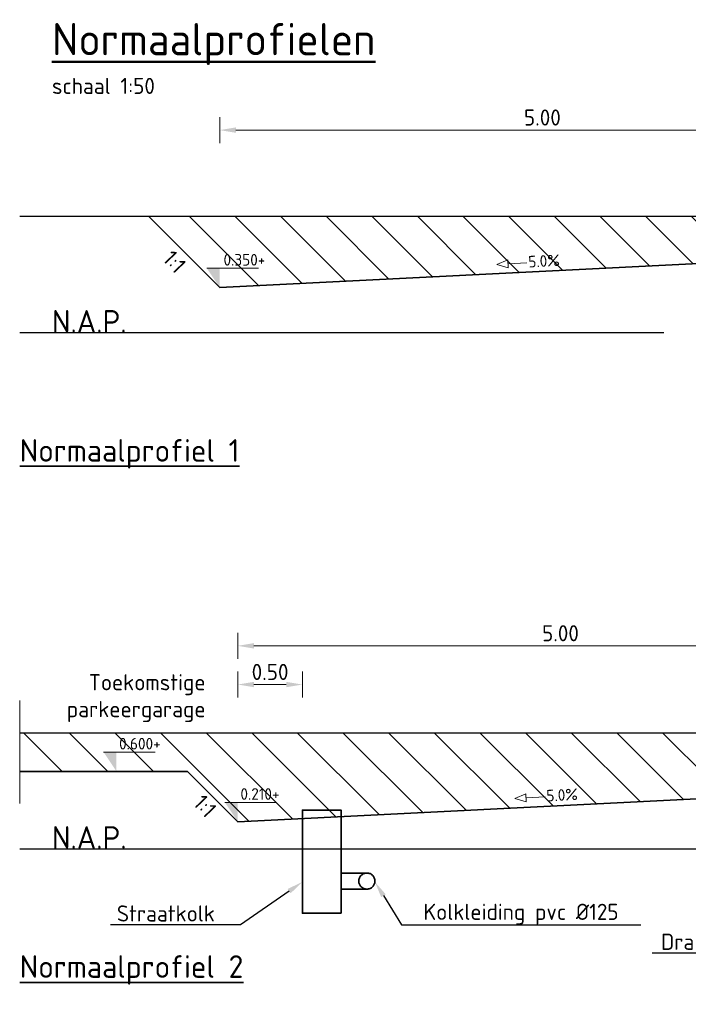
# Model space of a CAD drawing. Header units: metres. Extents: x 89520.4 to 89543, y 465134.2 to 465149.2.
# Tile 2 of 3: x 89520.4 to 89525.6, y 465141.6 to 465149.2. Entities that reach past the tile are written whole.
import ezdxf
from ezdxf import colors
from ezdxf.entities.mleader import LeaderData, LeaderLine
from ezdxf.math import Vec2, Vec3

# ---------------------------------------------------------------- set-up
doc = ezdxf.new("R2010")
doc.units = ezdxf.units.M
for name, pattern in [('AL-NAP_LIJN', [15.25, 12, -1.5, 0.25, -1.5]), ('NLCS-HIDDEN', [4, 2, -2]), ('RI-HWA_KOLKAANSLUITING', [4.3, 2.5, -1.8]), ('XX-AFBREEK', [7, 4, -1, 1, -1])]:
    doc.linetypes.add(name, pattern=pattern)
for name, color, linetype, lineweight in [('N-OI-KL-TRACE_WENSTRACE-G', 7, 'NLCS-HIDDEN', 35), ('N-WE-GW-BERM-G', 90, 'Continuous', 35), ('N-WE-GW-GROND_ONTGRAVEN-A', 253, 'Continuous', 18), ('N-WE-VH-M-50', 7, 'Continuous', 18), ('N-WE-WH-T25', 7, 'Continuous', 25), ('X-XX-AL-AFBREEKLIJN-G', 7, 'XX-AFBREEK', 18), ('X-XX-AL-CONSTRUCTIELIJN-GD', 7, 'Continuous', 25), ('X-XX-AL-NAP-GD', 7, 'AL-NAP_LIJN', 25), ('X-XX-AL-NAP-T35', 2, 'Continuous', 35), ('X-XX-AL-T25', 7, 'Continuous', 25), ('X-XX-AL-T50', 4, 'Continuous', 50)]:
    doc.layers.add(name, color=color, linetype=linetype, lineweight=lineweight)
for name, color, linetype, lineweight, true_color in [('N-WE-RI-HWA_KOLK_STRAATKOLK-S', 150, 'Continuous', 25, 0x007fff), ('N-WE-RI-HWA_KOLKAANSLUITING_PVC_125-G', 150, 'RI-HWA_KOLKAANSLUITING', 35, 0x007fff), ('T-WE-VH-M-50', 7, 'Continuous', 18, 0x7dbf7d)]:
    doc.layers.add(name, color=color, linetype=linetype, lineweight=lineweight, true_color=true_color)
doc.layers.add('X-XX-AL-T35', color=7, linetype='Continuous', lineweight=35, plot=False)
doc.styles.add('NLCS-ISO', font='NLCS-ISO.TTF')
doc.styles.add('NLCS-ISO-M50-T25', font='NLCS-ISO.TTF', dxfattribs={"height": 0.125})
doc.styles.add('NLCS-ISO-M50-T35', font='NLCS-ISO.TTF', dxfattribs={"height": 0.175})
doc.styles.add('NLCS-ISO-M50-T50', font='NLCS-ISO.TTF', dxfattribs={"height": 0.25})
doc.dimstyles.new('NLCS-M50-T25-PIJL_L2_H1', dxfattribs={"dimscale": 0.05, "dimtxt": 2.5, "dimasz": 2.5, "dimexe": 2, "dimexo": 2, "dimgap": 0.7, "dimtad": 1, "dimzin": 0, "dimdsep": 46, "dimtxsty": 'NLCS-ISO-M50-T25', "dimcen": 0, "dimdle": 2, "dimclrd": 256, "dimclre": 256, "dimclrt": 256, "dimadec": 1, "dimazin": 0, "dimtfac": 1, "dimtdec": 3, "dimtofl": 0, "dimtmove": 0, "dimatfit": 3, "dimfxl": 2, "dimfxlon": 1, "dimtfillclr": 256, "dimtolj": 1, "dimtzin": 0, "dimlwd": -1, "dimlwe": -1, "dimarcsym": 0})

# ---------------------------------------------------------------- blocks, each defined once
blk = doc.blocks.new('_Dot')
at = {"color": 0, "linetype": 'ByBlock', "lineweight": -2}
blk.add_line((-0.5, 0), (-1, 0), dxfattribs=at)
at = {"color": 0, "linetype": 'ByBlock', "const_width": 0.5}
blk.add_lwpolyline([(-0.25, 0, 1), (0.25, 0, 1)], format="xyb", close=True, dxfattribs=at)
blk = doc.blocks.new('SAL-PEILMAAT_INFRACAD_H01-SOD')
at = {"color": 0, "linetype": 'ByBlock', "lineweight": -2}
blk.add_line((-2, 3), (6, 3), dxfattribs=at)
blk.add_solid([(-2, 3), (0, 3), (0, 0)], dxfattribs=at)
at = {"color": 0, "linetype": 'ByBlock', "lineweight": -2, "style": 'NLCS-ISO'}
blk.add_attdef('...', (0.3999999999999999, 3.399999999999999), '', height=1.8, dxfattribs=at)
blk = doc.blocks.new('*D10')
at = {"layer": 'Defpoints', "color": 0, "transparency": 16777216}
for p in [(91540.98599653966, 465099.3348900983), (91540.98599653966, 465098.221717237), (91535.9859965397, 465097.971717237)]:
    blk.add_point(p, dxfattribs=at)
at = {"layer": 'N-WE-VH-M-50', "transparency": 16777216}
for p, q in [((91535.9859965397, 465099.2348900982), (91535.9859965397, 465099.4348900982)), ((91540.98599653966, 465099.2348900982), (91540.98599653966, 465099.4348900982)), ((91536.1109965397, 465099.3348900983), (91540.86099653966, 465099.3348900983))]:
    blk.add_line(p, q, dxfattribs=at)
for points in [[(91536.1109965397, 465099.3557234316), (91536.1109965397, 465099.3140567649), (91535.9859965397, 465099.3348900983)], [(91540.86099653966, 465099.3557234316), (91540.86099653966, 465099.3140567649), (91540.98599653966, 465099.3348900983)]]:
    blk.add_solid(points, dxfattribs=at)
at = {"layer": 'N-WE-VH-M-50', "transparency": 16777216, "insert": (91538.48599653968, 465099.4323900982), "char_height": 0.125, "attachment_point": 5, "style": 'NLCS-ISO-M50-T25'}
blk.add_mtext('\\A1;5.00', dxfattribs=at)
blk = doc.blocks.new('*U6')
blk.add_lwpolyline([(-4.853618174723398, 1.282961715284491), (-3.115357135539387, 0.6533353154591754), (-3.115357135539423, 1.91258811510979)], close=True)
blk.add_lwpolyline([(-0.1561694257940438, 1.282961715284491), (-3.115357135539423, 1.282961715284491)])
at = {"style": 'NLCS-ISO'}
blk.add_attdef('AFSCHOT', (0.05833232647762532, 0.5282146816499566), '', height=1.8, dxfattribs=at)
blk = doc.blocks.new('*D13')
at = {"layer": 'Defpoints', "color": 0, "transparency": 16777216}
for p in [(91535.84599653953, 465103.3319171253), (91540.84599653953, 465102.3617172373), (91535.84599653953, 465102.1117172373)]:
    blk.add_point(p, dxfattribs=at)
at = {"layer": 'N-WE-VH-M-50', "transparency": 16777216}
for p, q in [((91535.84599653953, 465103.2319171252), (91535.84599653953, 465103.4319171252)), ((91540.84599653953, 465103.2319171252), (91540.84599653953, 465103.4319171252)), ((91540.72099653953, 465103.3319171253), (91535.97099653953, 465103.3319171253))]:
    blk.add_line(p, q, dxfattribs=at)
for points in [[(91535.97099653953, 465103.3527504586), (91535.97099653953, 465103.311083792), (91535.84599653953, 465103.3319171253)], [(91540.72099653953, 465103.3527504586), (91540.72099653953, 465103.311083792), (91540.84599653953, 465103.3319171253)]]:
    blk.add_solid(points, dxfattribs=at)
at = {"layer": 'N-WE-VH-M-50', "transparency": 16777216, "insert": (91538.34599653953, 465103.4294171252), "char_height": 0.125, "attachment_point": 5, "style": 'NLCS-ISO-M50-T25'}
blk.add_mtext('\\A1;5.00', dxfattribs=at)
blk = doc.blocks.new('*D25')
at = {"layer": 'Defpoints', "color": 0, "transparency": 16777216}
for p in [(91536.4861725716, 465099.0348900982), (91536.4861725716, 465098.0117260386), (91535.98599653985, 465097.9717172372)]:
    blk.add_point(p, dxfattribs=at)
at = {"layer": 'N-WE-VH-M-50', "transparency": 16777216}
for p, q in [((91535.98599653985, 465098.9348900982), (91535.98599653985, 465099.1348900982)), ((91536.4861725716, 465098.9348900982), (91536.4861725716, 465099.1348900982)), ((91536.11099653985, 465099.0348900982), (91536.3611725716, 465099.0348900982))]:
    blk.add_line(p, q, dxfattribs=at)
for points in [[(91536.11099653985, 465099.0557234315), (91536.11099653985, 465099.0140567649), (91535.98599653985, 465099.0348900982)], [(91536.3611725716, 465099.0557234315), (91536.3611725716, 465099.0140567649), (91536.4861725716, 465099.0348900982)]]:
    blk.add_solid(points, dxfattribs=at)
at = {"layer": 'N-WE-VH-M-50', "transparency": 16777216, "insert": (91536.23608455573, 465099.1323900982), "char_height": 0.125, "attachment_point": 5, "style": 'NLCS-ISO-M50-T25'}
blk.add_mtext('\\A1;0.50', dxfattribs=at)
blk = doc.blocks.new('A$Cab7d9f6e')
at = {"layer": 'N-WE-GW-GROND_ONTGRAVEN-A'}
h = blk.add_hatch(dxfattribs=at)
h.set_pattern_fill('AGW-WERK_ONTGRAVEN', color=256, scale=0.05, pattern_type=2)
h.set_pattern_definition([(135, (-91541.11099653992, -465099.3527504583), (-0.1767766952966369, -0.1767766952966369), [])])
h.paths.add_polyline_path([(12.12496000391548, 3.008926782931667), (13.42496000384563, 3.008926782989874), (13.42496000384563, 3.308926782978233), (-5.814960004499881, 3.308926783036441), (-5.26500000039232, 2.75896677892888), (-0.2650000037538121, 3.008966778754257), (6.734999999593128, 2.868966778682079), (11.73499999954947, 2.618966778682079), (11.92496000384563, 2.808926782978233)])
h = blk.add_hatch(dxfattribs=at)
h.set_pattern_fill('AGW-WERK_ONTGRAVEN', color=256, scale=0.05, pattern_type=2)
h.set_pattern_definition([(135, (-91566.43878905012, -465103.3527504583), (-0.1767766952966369, -0.1767766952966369), [])])
h.paths.add_polyline_path([(6.875000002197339, -0.9910332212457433), (8.87499999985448, -1.141073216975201), (8.424999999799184, -0.6910732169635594), (-6.814960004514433, -0.691073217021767), (-6.814960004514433, -0.9910732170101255), (-5.514960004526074, -0.9910732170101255), (-5.125000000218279, -1.381033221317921), (-0.1250000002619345, -1.131033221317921)])
at = {"layer": 'N-WE-GW-BERM-G', "flags": 128}
for points in [[(-5.26500000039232, 2.75896677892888), (-5.814960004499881, 3.308926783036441)], [(-0.2650000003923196, 3.00896677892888), (-5.26500000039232, 2.75896677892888)], [(-0.1250000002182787, -1.131033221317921), (-5.125000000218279, -1.381033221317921), (-5.514960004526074, -0.9910732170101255), (-6.814960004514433, -0.9910732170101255)]]:
    blk.add_lwpolyline(points, dxfattribs=at)
at = {"layer": 'N-WE-RI-HWA_KOLK_STRAATKOLK-S', "lineweight": 35}
blk.add_lwpolyline([(-4.324823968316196, -2.091024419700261), (-4.624823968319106, -2.091024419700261), (-4.624823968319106, -1.291024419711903), (-4.324823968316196, -1.291024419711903)], close=True, dxfattribs=at)
at = {"layer": 'N-WE-RI-HWA_KOLKAANSLUITING_PVC_125-G', "flags": 128}
for points in [[(-4.125000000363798, -1.778524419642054), (-4.324823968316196, -1.778524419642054)], [(-4.1189398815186, -1.903524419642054), (-4.324823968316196, -1.903524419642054)]]:
    blk.add_lwpolyline(points, dxfattribs=at)
at = {"layer": 'N-WE-RI-HWA_KOLKAANSLUITING_PVC_125-G'}
blk.add_circle((-4.125000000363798, -1.841024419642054), 0.0625, dxfattribs=at)
at = {"layer": 'X-XX-AL-AFBREEKLIJN-G'}
blk.add_line((-6.814960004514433, -1.241073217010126), (-6.814960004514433, -0.4410732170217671), dxfattribs=at)
at = {"layer": 'X-XX-AL-CONSTRUCTIELIJN-GD', "color": 252, "flags": 128}
for points in [[(13.42496000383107, 3.308926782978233), (-6.814960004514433, 3.308926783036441)], [(-6.814960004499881, -0.691073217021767), (8.424999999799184, -0.6910732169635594), (8.87499999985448, -1.141073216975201), (9.875000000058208, -1.141073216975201)]]:
    blk.add_lwpolyline(points, dxfattribs=at)
at = {"layer": 'X-XX-AL-NAP-GD', "flags": 128}
for points in [[(13.42496000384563, 2.408926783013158), (-6.814960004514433, 2.408926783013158)], [(-6.814960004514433, -1.591073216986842), (9.875000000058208, -1.591073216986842)]]:
    blk.add_lwpolyline(points, dxfattribs=at)
at = {"layer": 'N-WE-VH-M-50'}
ref = blk.add_blockref('SAL-PEILMAAT_INFRACAD_H01-SOD', (-5.26500000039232, 2.75896677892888), dxfattribs=dict(at, xscale=0.05, yscale=0.05, zscale=0.05))
ref.add_attrib('...', '0.350+', (-5.236000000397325, 2.928966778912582), dxfattribs={"layer": '0', "color": 0, "linetype": 'ByBlock', "lineweight": -2, "height": 0.09000000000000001, "style": 'NLCS-ISO'})
at = {"layer": 'N-WE-VH-M-50', "xscale": 0.05000000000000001, "yscale": 0.05000000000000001, "zscale": 0.05000000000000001}
for p, rotation in [((-2.873256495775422, 2.887007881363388), 3.056134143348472), ((-2.733256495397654, -1.251437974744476), 3.056134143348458)]:
    blk.add_blockref('*U6', p, dxfattribs=dict(at, rotation=rotation)).add_auto_attribs({'AFSCHOT': '5.0%'})
at = {"layer": 'N-WE-VH-M-50', "xscale": 0.05, "yscale": 0.05, "zscale": 0.05}
for p, values in [((-6.064960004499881, -0.9910732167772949), {'...': '0.600+'}), ((-5.125000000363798, -1.38103322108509), {'...': '0.210+'})]:
    blk.add_blockref('SAL-PEILMAAT_INFRACAD_H01-SOD', p, dxfattribs=at).add_auto_attribs(values)
at = {"layer": 'X-XX-AL-NAP-T35', "char_height": 0.175, "attachment_point": 7, "style": 'NLCS-ISO-M50-T35'}
for insert in [(-6.564960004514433, 2.408926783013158), (-6.564960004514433, -1.591073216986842)]:
    blk.add_mtext_dynamic_manual_height_columns('N.A.P.', width=0.6085349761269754, gutter_width=1.75, heights=[0.175], dxfattribs=dict(at, insert=insert))
at = {"layer": 'X-XX-AL-T25', "style": 'NLCS-ISO-M50-T25'}
blk.add_text('schaal 1:50', height=0.125, dxfattribs=at).set_placement((-6.564960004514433, 4.258926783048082))
at = {"layer": 'X-XX-AL-T25', "char_height": 0.125, "attachment_point": 1, "rotation": 313.6090313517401, "style": 'NLCS-ISO-M50-T25'}
for insert in [(-5.624674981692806, 3.059156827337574), (-5.387836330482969, -1.158824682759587)]:
    blk.add_mtext('1:1', dxfattribs=dict(at, insert=insert))
at = {"layer": 'X-XX-AL-T25', "insert": (-5.375000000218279, -0.2375957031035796), "char_height": 0.125, "attachment_point": 3, "style": 'NLCS-ISO-M50-T25'}
blk.add_mtext('Toekomstige \\Pparkeergarage', dxfattribs=at)
at = {"layer": 'X-XX-AL-T35', "style": 'NLCS-ISO-M50-T35'}
for s, p in [('%%UNormaalprofiel 1', (-6.814960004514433, 1.408926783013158)), ('%%UNormaalprofiel 2', (-6.814960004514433, -2.591073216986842))]:
    blk.add_text(s, height=0.175, dxfattribs=at).set_placement(p)
at = {"layer": 'X-XX-AL-T50', "style": 'NLCS-ISO-M50-T50'}
blk.add_text('%%UNormaalprofielen', height=0.25, dxfattribs=at).set_placement((-6.564960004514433, 4.558926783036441))
at = {"layer": 'N-WE-VH-M-50'}
for base, p1, p2, picture, middle in [((-5.26500000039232, 3.9791666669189), (-0.2650000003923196, 3.00896677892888), (-5.26500000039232, 2.75896677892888), '*D13', (-2.76500000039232, 4.076666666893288)), ((-4.624823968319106, -0.3178603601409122), (-5.12500000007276, -1.381033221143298), (-4.624823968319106, -1.341024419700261), '*D25', (-4.874911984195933, -0.2203603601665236))]:
    dim = blk.add_linear_dim(base=base, p1=p1, p2=p2, angle=180, dimstyle='NLCS-M50-T25-PIJL_L2_H1', dxfattribs=at)
    dim.commit()
    dim.dimension.update_dxf_attribs({"geometry": picture, "text_midpoint": middle, "insert": (-91541.11099653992, -465099.3527504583)})
dim = blk.add_linear_dim(base=(-0.1250000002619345, -0.01786036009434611), p1=(-5.125000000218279, -1.381033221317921), p2=(-0.1250000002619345, -1.131033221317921), dimstyle='NLCS-M50-T25-PIJL_L2_H1', dxfattribs=at)
dim.commit()
dim.dimension.update_dxf_attribs({"geometry": '*D10', "text_midpoint": (-2.625000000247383, 0.07963963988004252), "insert": (-91541.11099653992, -465099.3527504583)})
at = {"layer": 'N-WE-WH-T25'}
ml = blk.add_multileader_mtext('Standard', dxfattribs=at)
ml.set_content('Straatkolk', color=256, style='NLCS-ISO-M50-T25')
ml.set_leader_properties(color=256, linetype='ByLayer', lineweight=-1)
ml.build(insert=Vec2(0, 0))
ml.multileader.update_dxf_attribs({"text_left_attachment_type": 5, "text_right_attachment_type": 5, "dogleg_length": 0.125, "arrow_head_size": 0.125})
ctx = ml.context
ctx.base_point, ctx.char_height, ctx.arrow_head_size, ctx.landing_gap_size, ctx.plane_origin = Vec3(-6.106824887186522, -2.179516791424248), 0.125, 0.125, 0.04500000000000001, Vec3(-5.304768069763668, -2.070920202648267)
ctx.left_attachment, ctx.right_attachment = 5, 5
notes = []
notes.append((ctx, [(0, (1, 1, 0), (-5.104324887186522, -2.179516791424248), (-1, 0), 0.125, [(0, [(-4.624823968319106, -1.847843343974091)], 0, [])])]))
ctx.mtext.insert, ctx.mtext.flow_direction = Vec3(-6.061824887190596, -2.029516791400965), 5
ml = blk.add_multileader_mtext('Standard', dxfattribs=at)
ml.set_content('Kolkleiding pvc %%C125', color=256, style='NLCS-ISO-M50-T25')
ml.set_leader_properties(color=256, linetype='ByLayer', lineweight=-1)
ml.build(insert=Vec2(0, 0))
ml.multileader.update_dxf_attribs({"text_left_attachment_type": 5, "text_right_attachment_type": 5, "dogleg_length": 0.125, "arrow_head_size": 0.125})
ctx = ml.context
ctx.base_point, ctx.char_height, ctx.arrow_head_size, ctx.landing_gap_size, ctx.plane_origin = Vec3(-3.731822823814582, -2.179516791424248), 0.125, 0.125, 0.04500000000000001, Vec3(-1.87002125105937, -2.070920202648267)
ctx.left_attachment, ctx.right_attachment = 5, 5
notes.append((ctx, [(1, (1, 1, 0), (-3.856822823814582, -2.179516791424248), (1, 0), 0.125, [(0, [(-4.062873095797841, -1.847843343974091)], 0, [])])]))
ctx.mtext.insert, ctx.mtext.flow_direction = Vec3(-3.686822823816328, -2.017016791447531), 5
ml = blk.add_multileader_mtext('Standard', dxfattribs=at)
ml.set_content('Drain %%C80', color=256, style='NLCS-ISO-M50-T25')
ml.set_leader_properties(color=256, linetype='ByLayer', lineweight=-1)
ml.build(insert=Vec2(0, 0))
ml.multileader.update_dxf_attribs({"text_left_attachment_type": 5, "text_right_attachment_type": 5, "dogleg_length": 0.125, "arrow_head_size": 0.125})
ctx = ml.context
ctx.base_point, ctx.char_height, ctx.arrow_head_size, ctx.landing_gap_size, ctx.plane_origin = Vec3(-1.891529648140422, -2.399020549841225), 0.125, 0.125, 0.04500000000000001, Vec3(-0.4000000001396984, -2.070920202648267)
ctx.left_attachment, ctx.right_attachment = 5, 5
notes.append((ctx, [(0, (1, 1, 0), (-0.9515296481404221, -2.399020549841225), (-1, 0), 0.125, [(0, [(-0.3956805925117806, -2.089000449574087)], 0, [])])]))
ctx.mtext.insert, ctx.mtext.flow_direction = Vec3(-1.846529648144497, -2.249020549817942), 5
at = {"layer": 'T-WE-VH-M-50'}
ml = blk.add_multileader_mtext('Standard', dxfattribs=at)
ml.set_content('-40 mm AC11 surf DL-B met streetprint\\P-45 mm AC16 bind TL-B\\P-75 mm AC22 base OL-B', color=256, style='NLCS-ISO-M50-T25')
ml.set_leader_properties(color=256, linetype='ByLayer', lineweight=-1)
ml.set_arrow_properties(name='DOT')
ml.build(insert=Vec2(0, 0))
ml.multileader.update_dxf_attribs({"has_dogleg": 0, "text_left_attachment_type": 4, "text_right_attachment_type": 5, "dogleg_length": 0.125, "arrow_head_size": 0.05})
ctx = ml.context
ctx.base_point, ctx.char_height, ctx.arrow_head_size, ctx.landing_gap_size, ctx.plane_origin = Vec3(1.08926165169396, -3.240625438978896), 0.125, 0.05, 0, Vec3(0.5750629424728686, -2.437767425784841)
ctx.left_attachment, ctx.right_attachment = 4, 5
notes.append((ctx, [(0, (1, 1, 0), (0.9642616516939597, -3.240625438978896), (1, 0), 0.125, [(4, [(1.08926165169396, -1.16777836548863), (1.08926165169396, -1.218546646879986), (1.08926165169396, -1.276819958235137)], 0, [])])]))
ctx.mtext.insert, ctx.mtext.flow_direction = Vec3(1.08926165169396, -2.698864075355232), 5
for ctx, leaders in notes:
    for number, flags, end, landing, length, lines in leaders:
        leader = LeaderData()
        leader.index, (leader.has_last_leader_line, leader.has_dogleg_vector, leader.attachment_direction) = number, flags
        leader.last_leader_point, leader.dogleg_vector, leader.dogleg_length = Vec3(end), Vec3(landing), length
        for number, points, colour, breaks in lines:
            line = LeaderLine()
            line.index, line.vertices, line.color, line.breaks = number, Vec3.list(points), colors.encode_raw_color(colour), breaks
            leader.lines.append(line)
        ctx.leaders.append(leader)

msp = doc.modelspace()

# ---------------------------------------------------------------- block references
at = {"layer": 'N-OI-KL-TRACE_WENSTRACE-G'}
msp.add_blockref('A$Cab7d9f6e', (89527.23431653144, 465144.3694943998), dxfattribs=at)

doc.saveas('drawing.dxf')
